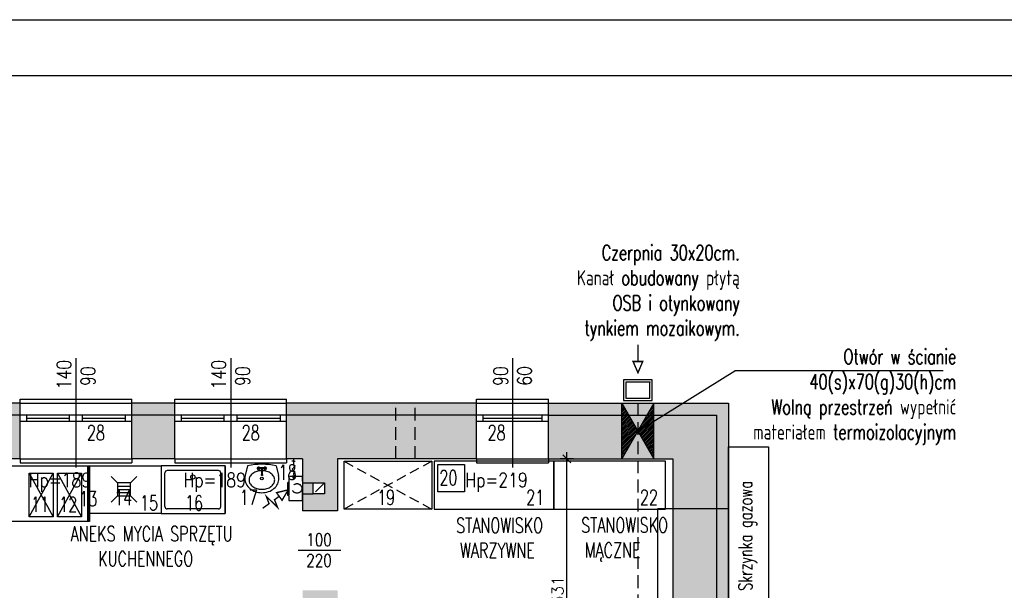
# Model space of a CAD drawing. Header units: millimetres. Extents: x 31969 to 285678, y -69766 to -1123.
# Tile 42 of 102: x 142723 to 143957, y -9769 to -9053. Entities that reach past the tile are written whole.
import ezdxf
from ezdxf.enums import TextEntityAlignment as Align
from ezdxf.lldxf.tags import DXFTag

# ---------------------------------------------------------------- set-up
doc = ezdxf.new("R2010")
doc.units = ezdxf.units.MM
doc.linetypes.add('HIDDEN', pattern=[0.375, 0.25, -0.125])
doc.linetypes.add('KRE_16_8', pattern=[24, 16, -8])
for name, color, linetype in [('a- wentylacja Łukasza 2', 118, 'Continuous'), ('a-biblioteka', 251, 'Continuous'), ('a-izolacja 1', 3, 'Continuous'), ('a-opis 1', 3, 'Continuous'), ('a-opis 2', 1, 'Continuous'), ('a-opis stolarki 1', 3, 'Continuous'), ('a-opis technologii 2', 12, 'Continuous'), ('a-przekrój 1', 3, 'Continuous'), ('a-stolarka okienna', 3, 'Continuous'), ('a-szkło', 4, 'Continuous'), ('a-szraf', 252, 'Continuous'), ('a-wentylacja', 3, 'Continuous'), ('a-wymiary', 11, 'Continuous'), ('a-wyposażenie', 84, 'Continuous'), ('a-ściany istniejące murowane', 6, 'Continuous')]:
    doc.layers.add(name, color=color, linetype=linetype)
doc.styles.add('MAREK', font='simplex.shx')
doc.styles.add('RS01507', font='romans.shx', dxfattribs={"width": 0.7, "height": 0.15})
doc.styles.add('WYMIAR', font='romans.shx', dxfattribs={"width": 0.8})
tags = doc.linetypes.add('DASHED', pattern=[0.75, 0.5, -0.25]).pattern_tags.tags
tags[6:7] = [DXFTag(74, 4), DXFTag(75, 0), DXFTag(340, '0'), DXFTag(46, 1.0), DXFTag(50, 0.0), DXFTag(44, 0.0), DXFTag(45, 0.0)]
tags[4:5] = [DXFTag(74, 4), DXFTag(75, 0), DXFTag(340, '0'), DXFTag(46, 1.0), DXFTag(50, 0.0), DXFTag(44, 0.0), DXFTag(45, 0.0)]
doc.dimstyles.new('MAREK', dxfattribs={"dimscale": 0.85, "dimtxt": 17, "dimasz": 12, "dimexe": 10, "dimexo": 0.625, "dimgap": 5, "dimtad": 1, "dimdec": 1, "dimdsep": 46, "dimtxsty": 'MAREK', "dimblk1": 'ARCHTICK', "dimblk2": 'ARCHTICK', "dimsah": 1, "dimcen": 2.5, "dimdle": 10, "dimadec": 0, "dimazin": 0, "dimtfac": 1, "dimtdec": 1, "dimtmove": 1, "dimatfit": 3, "dimldrblk": 'ARCHTICK', "dimfxl": 0, "dimtolj": 1, "dimtzin": 0, "dimarcsym": 0})

# ---------------------------------------------------------------- blocks, each defined once
blk = doc.blocks.new('_ARCHTICK')
at = {"color": 0, "linetype": 'ByBlock', "const_width": 0.15}
blk.add_lwpolyline([(-0.5, -0.5), (0.5, 0.5)], dxfattribs=at)
blk = doc.blocks.new('*D95')
at = {"layer": 'a-wymiary', "color": 0, "lineweight": -2, "ltscale": 100}
for p, q in [((143408.4, -9943.6), (143408.4, -9595.6)), ((143416.9, -9604.1), (143399.9, -9604.1)), ((143416.9, -9935.1), (143399.9, -9935.1))]:
    blk.add_line(p, q, dxfattribs=at)
at = {"layer": 'DEFPOINTS', "color": 0, "ltscale": 100}
for p in [(143408.4, -9604.1), (143417.9, -9604.1), (143417.9, -9935.1)]:
    blk.add_point(p, dxfattribs=at)
at = {"layer": 'a-wymiary', "color": 0, "lineweight": -2, "ltscale": 100, "xscale": 10.2, "yscale": 10.2, "zscale": 10.2}
for p, rotation in [((143408.4, -9604.1), 90), ((143408.4, -9935.1), 270)]:
    blk.add_blockref('_ARCHTICK', p, dxfattribs=dict(at, rotation=rotation))
at = {"layer": 'a-wymiary', "color": 0, "ltscale": 100, "insert": (143396.9, -9769.6), "char_height": 14.45, "attachment_point": 5, "rotation": 90, "style": 'MAREK'}
blk.add_mtext('\\A1;331', dxfattribs=at)

msp = doc.modelspace()

# ---------------------------------------------------------------- hatches: boundary and pattern name
at = {"layer": 'a- wentylacja Łukasza 2'}
h = msp.add_hatch(dxfattribs=at)
h.set_pattern_fill('LINE', color=256, scale=0.5, angle=45)
h.set_pattern_definition([(45, (-5, 0), (-1.122532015, 1.122532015), [])])
h.paths.add_polyline_path([(143497.43, -9569.1), (143486, -9549.1), (143477.43, -9549.1), (143477.43, -9604.1)])
h.paths.add_polyline_path([(143517.43, -9604.1), (143517.43, -9549.1), (143508.86, -9549.1), (143497.43, -9569.1)])
h.paths.add_polyline_path([(143508.86, -9549.1), (143517.43, -9549.1), (143517.43, -9534.1)])
h.paths.add_polyline_path([(143477.43, -9534.1), (143477.43, -9549.1), (143486, -9549.1)])
at = {"layer": 'a-szraf', "ltscale": 0.9}
h = msp.add_hatch(color=254, dxfattribs=at)
h.dxf.hatch_style = 1
h.paths.add_polyline_path([(142262.07, -9549.1), (142188.07, -9549.1), (142188.07, -9604.1), (142262.07, -9604.1)])
h.paths.add_polyline_path([(142262.07, -9534.1), (142188.07, -9534.1), (142188.07, -9549.1), (142262.07, -9549.1)])
h.paths.add_polyline_path([(142477.07, -9549.1), (142402.07, -9549.1), (142402.07, -9604.1), (142442.07, -9604.1), (142442.07, -9656.91), (142457.07, -9656.91), (142457.07, -9604.1), (142477.07, -9604.1)])
h.paths.add_polyline_path([(142477.07, -9534.1), (142402.07, -9534.1), (142402.07, -9549.1), (142477.07, -9549.1)])
h.paths.add_polyline_path([(142658.07, -9549.1), (142617.07, -9549.1), (142617.07, -9604.1), (142658.07, -9604.1)])
h.paths.add_polyline_path([(142682.07, -9549.1), (142658.07, -9549.1), (142658.07, -9604.1), (142682.07, -9604.1)])
h.paths.add_polyline_path([(142723.07, -9549.1), (142682.07, -9549.1), (142682.07, -9604.1), (142723.07, -9604.1)])
h.paths.add_polyline_path([(142723.07, -9534.1), (142682.07, -9534.1), (142682.07, -9549.1), (142723.07, -9549.1)])
h.paths.add_polyline_path([(142682.07, -9534.1), (142658.07, -9534.1), (142658.07, -9549.1), (142682.07, -9549.1)])
h.paths.add_polyline_path([(142658.07, -9534.1), (142617.07, -9534.1), (142617.07, -9549.1), (142658.07, -9549.1)])
h.paths.add_polyline_path([(142917.07, -9549.1), (142863.07, -9549.1), (142863.07, -9604.1), (142917.07, -9604.1)])
h.paths.add_polyline_path([(142917.07, -9534.1), (142863.07, -9534.1), (142863.07, -9549.1), (142917.07, -9549.1)])
h.paths.add_polyline_path([(143194.21, -9549.1), (143057.07, -9549.1), (143057.07, -9604.1), (143077.07, -9604.1), (143077.07, -9634.1), (143090.58, -9634.1), (143104.58, -9634.1), (143104.58, -9648.1), (143090.58, -9648.1), (143077.07, -9648.1), (143077.07, -9656.1), (143077.07, -9669.1), (143121.07, -9669.1), (143121.07, -9604.1), (143194.21, -9604.1)])
h.paths.add_polyline_path([(143218.21, -9549.1), (143194.21, -9549.1), (143194.21, -9604.1), (143218.21, -9604.1)])
h.paths.add_polyline_path([(143295.35, -9549.1), (143218.21, -9549.1), (143218.21, -9604.1), (143295.35, -9604.1)])
h.paths.add_polyline_path([(143295.35, -9534.1), (143218.21, -9534.1), (143218.21, -9549.1), (143295.35, -9549.1)])
h.paths.add_polyline_path([(143218.21, -9534.1), (143194.21, -9534.1), (143194.21, -9549.1), (143218.21, -9549.1)])
h.paths.add_polyline_path([(143194.21, -9534.1), (143057.07, -9534.1), (143057.07, -9549.1), (143194.21, -9549.1)])
h.paths.add_polyline_path([(143090.58, -9634.1), (143077.07, -9634.1), (143077.07, -9648.1), (143090.58, -9648.1)], flags=17)
h.paths.add_polyline_path([(143121.07, -9769.1), (143077.07, -9769.1), (143077.07, -10009.1), (143077.07, -10048.38), (143121.07, -10048.38), (143121.07, -10001.38), (143104.58, -10001.38), (143090.58, -10001.38), (143090.58, -9987.38), (143104.58, -9987.38), (143121.07, -9987.38), (143121.07, -9921.38), (143104.58, -9921.38), (143090.58, -9921.38), (143090.58, -9907.38), (143104.58, -9907.38), (143121.07, -9907.38)])
h.paths.add_polyline_path([(143121.07, -10048.38), (143077.07, -10048.38), (143077.07, -10157.1), (143071.31, -10157.1), (143071.31, -10201.1), (143121.07, -10201.1), (143121.07, -10186.1)])
h.paths.add_polyline_path([(143121.07, -9987.38), (143104.58, -9987.38), (143104.58, -10001.38), (143121.07, -10001.38)], flags=17)
h.paths.add_polyline_path([(143121.07, -9907.38), (143104.58, -9907.38), (143104.58, -9921.38), (143121.07, -9921.38)], flags=17)
h.paths.add_polyline_path([(143522.33, -10186.1), (143246.07, -10186.1), (143246.07, -10201.1), (143522.33, -10201.1)])
h.paths.add_polyline_path([(143596.07, -9666.47), (143541.07, -9666.47), (143541.07, -10186.1), (143522.33, -10186.1), (143522.33, -10201.1), (143541.07, -10201.1), (143541.07, -10211.1), (143596.07, -10211.1)])
h.paths.add_polyline_path([(143611.07, -9666.47), (143596.07, -9666.47), (143596.07, -10211.1), (143611.07, -10211.1)])
h.paths.add_polyline_path([(143596.07, -9549.1), (143529.78, -9549.1), (143517.43, -9556.73), (143517.43, -9604.1), (143541.07, -9604.1), (143541.07, -9666.47), (143596.07, -9666.47)])
h.paths.add_polyline_path([(143611.07, -9534.1), (143554.04, -9534.1), (143529.78, -9549.1), (143596.07, -9549.1), (143596.07, -9666.47), (143611.07, -9666.47)])
h.paths.add_polyline_path([(143554.04, -9534.1), (143517.43, -9534.1), (143517.43, -9549.1), (143529.78, -9549.1)])
h.paths.add_polyline_path([(143517.43, -9534.1), (143497.43, -9534.1), (143497.43, -9549.1), (143508.86, -9549.1)])
h.paths.add_polyline_path([(143497.43, -9534.1), (143477.43, -9534.1), (143486, -9549.1), (143497.43, -9549.1)])
h.paths.add_polyline_path([(143497.43, -9549.1), (143486, -9549.1), (143497.43, -9569.1)], flags=17)
h.paths.add_polyline_path([(143508.86, -9549.1), (143497.43, -9549.1), (143497.43, -9569.1)], flags=17)
h.paths.add_polyline_path([(143517.43, -9534.1), (143508.86, -9549.1), (143517.43, -9549.1)], flags=17)
h.paths.add_polyline_path([(143477.43, -9534.1), (143477.43, -9549.1), (143486, -9549.1)], flags=17)
h.paths.add_polyline_path([(143486, -9549.1), (143477.43, -9549.1), (143477.43, -9604.1), (143497.43, -9569.1)])
h.paths.add_polyline_path([(143517.43, -9556.73), (143497.43, -9569.1), (143517.43, -9604.1)])
h.paths.add_polyline_path([(143517.43, -9549.1), (143508.86, -9549.1), (143497.43, -9569.1), (143517.43, -9556.73)])
h.paths.add_polyline_path([(143497.43, -9569.1), (143497.43, -9604.1), (143517.43, -9604.1)], flags=17)
h.paths.add_polyline_path([(143497.43, -9569.1), (143477.43, -9604.1), (143497.43, -9604.1)], flags=17)
h.paths.add_polyline_path([(143036.81, -10157.1), (142854.07, -10157.1), (142838.07, -10157.1), (142838.07, -10201.1), (143036.81, -10201.1)])
h.paths.add_polyline_path([(143054.06, -10179.1), (143054.06, -10201.1), (143071.31, -10201.1)], flags=17)
h.paths.add_polyline_path([(143054.06, -10179.1), (143036.81, -10201.1), (143054.06, -10201.1)], flags=17)
h.paths.add_polyline_path([(143054.06, -10179.1), (143036.81, -10157.1), (143036.81, -10201.1)])
h.paths.add_polyline_path([(143054.06, -10157.1), (143036.81, -10157.1), (143054.06, -10179.1)], flags=17)
h.paths.add_polyline_path([(143071.31, -10157.1), (143054.06, -10157.1), (143054.06, -10179.1)], flags=17)
h.paths.add_polyline_path([(143071.31, -10157.1), (143054.06, -10179.1), (143071.31, -10201.1)])
h.paths.add_polyline_path([(142718.07, -10157.1), (142701.07, -10157.1), (142701.07, -10170.6), (142701.07, -10184.6), (142683.07, -10184.6), (142683.07, -10170.6), (142683.07, -10157.1), (142457.07, -10157.1), (142457.07, -10113.1), (142442.07, -10113.1), (142442.07, -10157.1), (142432.56, -10157.1), (142432.56, -10201.1), (142593.07, -10201.1), (142593.07, -10186.1), (142643.07, -10186.1), (142643.07, -10201.1), (142718.07, -10201.1)])
h.paths.add_polyline_path([(142701.07, -10157.1), (142683.07, -10157.1), (142683.07, -10170.6), (142701.07, -10170.6)], flags=17)
h.paths.add_polyline_path([(142359.56, -10157.1), (142251.79, -10157.1), (142237.07, -10171.82), (142237.07, -10201.1), (142359.56, -10201.1)])
h.paths.add_polyline_path([(142359.56, -10157.1), (142359.56, -10201.1), (142396.06, -10179.1)])
h.paths.add_polyline_path([(142396.06, -10157.1), (142359.56, -10157.1), (142396.06, -10179.1)], flags=17)
h.paths.add_polyline_path([(142432.56, -10157.1), (142396.06, -10157.1), (142396.06, -10179.1)], flags=17)
h.paths.add_polyline_path([(142432.56, -10157.1), (142396.06, -10179.1), (142432.56, -10201.1)])
h.paths.add_polyline_path([(142396.06, -10179.1), (142396.06, -10201.1), (142432.56, -10201.1)], flags=17)
h.paths.add_polyline_path([(142457.07, -9656.91), (142449.57, -9685.16), (142457.07, -9685.16)])
h.paths.add_polyline_path([(142442.07, -9656.91), (142442.07, -9685.16), (142449.57, -9685.16)], flags=17)
h.paths.add_polyline_path([(142457.07, -9656.91), (142442.07, -9656.91), (142449.57, -9685.16)])
h.paths.add_polyline_path([(142449.57, -9685.16), (142442.07, -9713.41), (142457.07, -9713.41)])
h.paths.add_polyline_path([(142449.57, -9685.16), (142442.07, -9685.16), (142442.07, -9713.41)])
h.paths.add_polyline_path([(142457.07, -9685.16), (142449.57, -9685.16), (142457.07, -9713.41)], flags=17)
h.paths.add_polyline_path([(142457.07, -9713.41), (142442.07, -9713.41), (142442.07, -9728.1), (142457.07, -9728.1)])
h.paths.add_polyline_path([(142400.46, -9823.47), (142444.43, -9823.47), (142444.43, -9766.47), (142400.46, -9766.47)], flags=9)
h = msp.add_hatch(color=254, dxfattribs=at)
h.dxf.hatch_style = 1
h.paths.add_polyline_path([(143529.78, -9549.1), (143517.43, -9549.1), (143517.43, -9556.73)])
h.paths.add_polyline_path([(143477.43, -9534.1), (143385.35, -9534.1), (143385.35, -9549.1), (143477.43, -9549.1)])
h.paths.add_polyline_path([(143477.43, -9549.1), (143385.35, -9549.1), (143385.35, -9604.1), (143477.43, -9604.1)])

# ---------------------------------------------------------------- linework, layer by layer
at = {"layer": 'a- wentylacja Łukasza 2'}
for p, q in [((143517.43, -9534.1), (143477.43, -9604.1)), ((143477.43, -9604.1), (143477.43, -9534.1)), ((143477.43, -9534.1), (143517.43, -9604.1)), ((143517.43, -9604.1), (143517.43, -9534.1))]:
    msp.add_line(p, q, dxfattribs=at)
at = {"layer": 'a- wentylacja Łukasza 2', "linetype": 'KRE_16_8'}
msp.add_line((143497.43, -9534.1), (143497.43, -9991.84), dxfattribs=at)
at = {"layer": 'a- wentylacja Łukasza 2', "ltscale": 0.5, "const_width": 1.74}
for points in [[(143497.56, -9460.94), (143497.56, -9481.88), (143491.4, -9481.88), (143497.56, -9495.97), (143503.54, -9481.88), (143497.56, -9481.88)], [(143027.11, -9666.03), (143035.11, -9660.25), (143031.7, -9651.13), (143045.73, -9664.91), (143041.97, -9655.3), (143047.82, -9651.07), (143051.39, -9656.01), (143059.12, -9642.9), (143044.49, -9646.46), (143047.82, -9651.07)]]:
    msp.add_lwpolyline(points, dxfattribs=at)
at = {"layer": 'a- wentylacja Łukasza 2', "linetype": 'KRE_16_8'}
for points in [[(143060.07, -9626.1), (143060.07, -9656.1), (143077.07, -9656.1), (143077.07, -9626.1)], [(143060.07, -9633.23), (143060.07, -9649.86), (143058.62, -9649.86), (143058.62, -9633.23)]]:
    msp.add_lwpolyline(points, close=True, dxfattribs=at)
msp.add_circle((143070.12, -9641.1), 6, dxfattribs=at)
msp.add_point((143074.04, -9636.76), dxfattribs=at)
at = {"layer": 'a-biblioteka'}
msp.add_line((142900.07, -9612.66), (142900.07, -9672.66), dxfattribs=at)
at = {"layer": 'a-biblioteka', "ltscale": 100}
msp.add_lwpolyline([(143611.07, -9589.1), (143661.07, -9589.1), (143661.07, -9789.1), (143611.07, -9789.1)], close=True, dxfattribs=at)
at = {"layer": 'a-izolacja 1'}
for p, q in [((142723.07, -9549.1), (142617.07, -9549.1)), ((142917.07, -9549.1), (142863.07, -9549.1)), ((143295.35, -9549.1), (143057.07, -9549.1)), ((143385.35, -9549.1), (143596.07, -9549.1)), ((143596.07, -9549.1), (143596.07, -10211.1))]:
    msp.add_line(p, q, dxfattribs=at)
at = {"layer": 'a-opis 1', "ltscale": 40}
for p in [(143497.43, -9569.1), (143880.21, -9493.82)]:
    msp.add_line(p, (143619.2, -9493.82), dxfattribs=at)
at = {"layer": 'a-opis 2', "ltscale": 2}
for points in [[(147393.33, -12023.13), (139893.33, -12023.13), (139893.33, -9053.13), (147393.33, -9053.13)], [(140143.33, -9123.13), (147323.33, -9123.13), (147323.33, -11953.13), (140143.33, -11953.13)]]:
    msp.add_lwpolyline(points, close=True, dxfattribs=at)
at = {"layer": 'a-opis stolarki 1'}
for p, q in [((142793.07, -9477.88), (142793.07, -9615.01)), ((142987.07, -9477.88), (142987.07, -9615.01)), ((143340.35, -9477.88), (143340.35, -9615.01)), ((143124.9, -9719.1), (143071.78, -9719.1)), ((143124.9, -9719.1), (143071.78, -9719.1))]:
    msp.add_line(p, q, dxfattribs=at)
at = {"layer": 'a-przekrój 1'}
for points in [[(143479.43, -9530.99), (143515.43, -9530.99), (143515.43, -9504.99), (143479.43, -9504.99)], [(143482.43, -9527.99), (143512.43, -9527.99), (143512.43, -9507.99), (143482.43, -9507.99)]]:
    msp.add_lwpolyline(points, close=True, dxfattribs=at)
msp.add_point((143512.43, -9507.99), dxfattribs=at)
at = {"layer": 'a-stolarka okienna', "ltscale": 40}
for p, q in [((142723.07, -9534.1), (142723.07, -9529.1)), ((142723.07, -9529.1), (142863.07, -9529.1)), ((142863.07, -9534.1), (142863.07, -9529.1)), ((142917.07, -9534.1), (142917.07, -9529.1)), ((142917.07, -9529.1), (143057.07, -9529.1)), ((143057.07, -9534.1), (143057.07, -9529.1)), ((143295.35, -9534.1), (143295.35, -9529.1)), ((143295.35, -9529.1), (143385.35, -9529.1)), ((143385.35, -9534.1), (143385.35, -9529.1)), ((142723.07, -9604.1), (142723.07, -9609.1)), ((142723.07, -9609.1), (142863.07, -9609.1)), ((142863.07, -9604.1), (142863.07, -9609.1)), ((142917.07, -9604.1), (142917.07, -9609.1)), ((142917.07, -9609.1), (143057.07, -9609.1)), ((143057.07, -9604.1), (143057.07, -9609.1)), ((143295.35, -9604.1), (143295.35, -9609.1)), ((143295.35, -9609.1), (143385.35, -9609.1)), ((143385.35, -9604.1), (143385.35, -9609.1))]:
    msp.add_line(p, q, dxfattribs=at)
at = {"layer": 'a-stolarka okienna', "linetype": 'DASHED', "lineweight": 25, "ltscale": 20}
for p, q in [((142723.07, -9534.1), (142863.07, -9534.1)), ((142917.07, -9534.1), (143057.07, -9534.1)), ((143295.35, -9534.1), (143385.35, -9534.1)), ((142723.07, -9604.1), (142863.07, -9604.1)), ((142917.07, -9604.1), (143057.07, -9604.1)), ((143295.35, -9604.1), (143385.35, -9604.1))]:
    msp.add_line(p, q, dxfattribs=at)
at = {"layer": 'a-stolarka okienna'}
for p, q in [((142863.07, -9549.1), (142723.07, -9549.1)), ((142731.3, -9557.1), (142731.3, -9549.1)), ((142784.85, -9557.1), (142784.85, -9549.1)), ((142801.3, -9557.1), (142801.3, -9549.1)), ((142855.3, -9557.1), (142855.3, -9549.1)), ((143057.07, -9549.1), (142917.07, -9549.1)), ((142925.3, -9557.1), (142925.3, -9549.1)), ((142978.85, -9557.1), (142978.85, -9549.1)), ((142995.3, -9557.1), (142995.3, -9549.1)), ((143049.3, -9557.1), (143049.3, -9549.1)), ((143385.35, -9549.1), (143295.35, -9549.1)), ((143303.57, -9557.1), (143303.57, -9549.1)), ((143377.57, -9557.1), (143377.57, -9549.1)), ((142863.07, -9557.1), (142723.3, -9557.1)), ((143057.07, -9557.1), (142917.3, -9557.1)), ((143385.35, -9557.1), (143295.57, -9557.1))]:
    msp.add_line(p, q, dxfattribs=at)
at = {"layer": 'a-stolarka okienna', "linetype": 'DASHED', "lineweight": 25, "ltscale": 40}
for p, q in [((143522.33, -10218.55), (143522.33, -9666.47)), ((143522.33, -9666.47), (143611.07, -9666.47))]:
    msp.add_line(p, q, dxfattribs=at)
at = {"layer": 'a-szkło', "ltscale": 2}
for p, q in [((142731.3, -9553.1), (142784.85, -9553.1)), ((142801.3, -9553.1), (142855.3, -9553.1)), ((142925.3, -9553.1), (142978.85, -9553.1)), ((142995.3, -9553.1), (143049.3, -9553.1)), ((143303.57, -9553.1), (143377.57, -9553.1))]:
    msp.add_line(p, q, dxfattribs=at)
at = {"layer": 'a-wentylacja', "linetype": 'KRE_16_8'}
for p, q in [((143194.21, -9604.1), (143194.21, -9534.1)), ((143218.21, -9604.1), (143218.21, -9534.1)), ((143077.07, -9634.1), (143090.58, -9634.1)), ((143104.58, -9634.1), (143090.58, -9648.1)), ((143077.07, -9648.1), (143090.58, -9648.1))]:
    msp.add_line(p, q, dxfattribs=at)
msp.add_lwpolyline([(143104.58, -9648.1), (143090.58, -9648.1), (143090.58, -9634.1), (143104.58, -9634.1)], close=True, dxfattribs=at)
at = {"layer": 'a-wyposażenie'}
for p, q in [((142810.07, -9682.66), (142808.07, -9612.66)), ((142810.07, -9612.66), (142808.07, -9682.66)), ((142980.07, -9612.66), (142900.07, -9612.66)), ((142980.07, -9612.66), (142980.07, -9672.66)), ((142980.07, -9672.66), (142980.07, -9612.66)), ((143008.29, -9612.6), (143005.18, -9625.01)), ((143043.97, -9612.6), (143047.08, -9625.01)), ((143065.74, -9607.08), (143063.72, -9607.11)), ((143067.73, -9612.95), (143063.96, -9616.83)), ((143065.68, -9603.1), (143065.79, -9611.07)), ((143065.74, -9607.08), (143067.75, -9607.05)), ((143065.79, -9611.07), (143067.73, -9612.95)), ((142734.41, -9621.83), (142764.41, -9676.83)), ((142734.41, -9676.83), (142764.41, -9621.83)), ((142769.8, -9621.83), (142799.8, -9676.83)), ((142769.8, -9676.83), (142799.8, -9621.83)), ((142837.22, -9626.26), (142845.22, -9634.26)), ((142861.22, -9634.26), (142869.22, -9626.26)), ((142904.58, -9663.75), (142904.58, -9621.75)), ((142971.58, -9618.75), (142907.58, -9618.75)), ((142974.58, -9663.75), (142974.58, -9621.75)), ((143025.65, -9615.26), (143022.93, -9615.46)), ((143025.65, -9616.65), (143022.93, -9616.44)), ((143025.43, -9623.93), (143025.43, -9624.42)), ((143025.65, -9615.95), (143025.65, -9623.93)), ((143029.33, -9615.46), (143026.61, -9615.26)), ((143026.61, -9615.95), (143026.61, -9623.93)), ((143029.33, -9616.44), (143026.61, -9616.65)), ((143026.83, -9623.93), (143026.83, -9624.42)), ((143067.84, -9620.6), (143063.96, -9616.83)), ((143064.45, -9625.46), (143067.55, -9625.42)), ((143066.05, -9629.33), (143064.45, -9625.46)), ((143065.96, -9622.54), (143067.84, -9620.6)), ((143065.96, -9622.54), (143066, -9625.44)), ((143066.05, -9629.33), (143067.55, -9625.42)), ((142861.22, -9634.26), (142845.22, -9634.26)), ((142845.22, -9634.26), (142845.22, -9650.26)), ((142845.22, -9638.26), (142861.22, -9638.26)), ((142861.22, -9650.26), (142861.22, -9634.26)), ((142837.22, -9658.26), (142845.22, -9650.26)), ((142845.22, -9642.26), (142861.22, -9642.26)), ((142845.22, -9646.26), (142861.22, -9646.26)), ((142845.22, -9650.26), (142861.22, -9650.26)), ((142861.22, -9650.26), (142869.22, -9658.26)), ((142900.07, -9672.66), (142980.07, -9672.66)), ((142971.58, -9666.75), (142907.58, -9666.75))]:
    msp.add_line(p, q, dxfattribs=at)
at = {"layer": 'a-wyposażenie', "linetype": 'HIDDEN', "ltscale": 50}
for p, q in [((143129.07, -9607.1), (143239.07, -9667.1)), ((143239.07, -9607.1), (143129.07, -9667.1))]:
    msp.add_line(p, q, dxfattribs=at)
at = {"layer": 'a-wyposażenie'}
for points in [[(142808.07, -9612.66), (142808.07, -9682.66), (142648.07, -9682.66), (142648.07, -9612.66)], [(142808.07, -9612.66), (142810.07, -9612.66), (142810.07, -9682.66), (142808.07, -9682.66)], [(142810.07, -9612.66), (142900.07, -9612.66), (142900.07, -9672.66), (142810.07, -9672.66)], [(143239.07, -9607.1), (143239.07, -9667.1), (143129.07, -9667.1), (143129.07, -9607.1)], [(143242.07, -9607.1), (143242.07, -9667.1), (143392.07, -9667.1), (143392.07, -9607.1)], [(143279.94, -9645.23), (143246.82, -9645.23), (143246.82, -9611.11), (143279.94, -9611.11)], [(143392.07, -9607.1), (143392.07, -9667.1), (143532.07, -9667.1), (143532.07, -9607.1)], [(142734.41, -9621.83), (142764.41, -9621.83), (142764.41, -9676.83), (142734.41, -9676.83)], [(142769.8, -9621.83), (142799.8, -9621.83), (142799.8, -9676.83), (142769.8, -9676.83)]]:
    msp.add_lwpolyline(points, close=True, dxfattribs=at)
for points in [[(143004.73, -9628.65, 0.1158364), (143006.29, -9635.31, 0.1040653), (143011, -9641.26, 0.0908401), (143017.77, -9645.08, 0.0832849), (143026.13, -9646.49, 0.0832849), (143034.49, -9645.08, 0.0908401), (143041.27, -9641.26, 0.1040653), (143045.97, -9635.31, 0.1158364), (143047.53, -9628.65, 0.0615936), (143047.08, -9625.01, 0.1040653)], [(143005.18, -9625.01, 0.0615936), (143004.73, -9628.65, 0.1158364)], [(143025.65, -9618.86, 0.0678853), (143019.79, -9619.79, 0.0842938), (143014.78, -9622.28, 0.1064579), (143011.21, -9626.28, 0.1300581), (143010.08, -9630.54, 0.1300581), (143011.21, -9634.81, 0.1064579), (143014.78, -9638.81, 0.0842938), (143019.79, -9641.29, 0.0733445), (143026.13, -9642.23, 0.0733445), (143032.48, -9641.29, 0.0842938), (143037.48, -9638.81, 0.1064579), (143041.05, -9634.81, 0.1300581), (143042.18, -9630.54, 0.1300581), (143041.05, -9626.28, 0.1064579), (143037.48, -9622.28, 0.0842938), (143032.48, -9619.79, 0.0678853), (143026.61, -9618.86, 0.0678853)], [(143026.61, -9623.45, -0.0091413), (143026.63, -9623.46, -0.1007965), (143026.78, -9623.68, -0.104546), (143026.83, -9623.93, -0.104546), (143026.78, -9624.18, -0.1007965), (143026.63, -9624.39, -0.0959107), (143026.4, -9624.53, -0.0927204), (143026.13, -9624.59, -0.0927204), (143025.86, -9624.53, -0.0959107), (143025.63, -9624.39, -0.1007965), (143025.48, -9624.18, -0.104546), (143025.43, -9623.93, -0.104546), (143025.48, -9623.68, -0.1007965), (143025.63, -9623.46, -0.0091413), (143025.65, -9623.45, -0.0927204)], [(143026.83, -9624.42, -0.104546), (143026.78, -9624.67, -0.1007965), (143026.63, -9624.89, -0.0959107), (143026.4, -9625.03, -0.0927204), (143026.13, -9625.08, -0.0927204), (143025.86, -9625.03, -0.0959107), (143025.63, -9624.89, -0.1007965), (143025.48, -9624.67, -0.104546), (143025.43, -9624.42, -0.104546)], [(143026.61, -9623.93, -0.104546), (143026.57, -9624.09, -0.1007965), (143026.47, -9624.23, -0.0959107), (143026.32, -9624.33, -0.0927204), (143026.13, -9624.36, -0.0927204), (143025.94, -9624.33, -0.0959107), (143025.79, -9624.23, -0.1007965), (143025.69, -9624.09, -0.104546), (143025.65, -9623.93, -0.104546)]]:
    msp.add_lwpolyline(points, format="xyb", dxfattribs=at)
for centre, radius in [((143021.92, -9615.95), 1.12), ((143030.34, -9615.95), 1.12), ((142939.58, -9626.78), 2.7), ((143026.13, -9628.61), 1.78)]:
    msp.add_circle(centre, radius, dxfattribs=at)
for centre, radius, start, end in [((143026.13, -9700.89), 90.08, 78.57881, 101.42119), ((143021.92, -9615.95), 1.69, 18.47955, 341.52045), ((143030.34, -9615.95), 1.69, 198.47955, 161.52045), ((142907.58, -9621.75), 3, 90, 180), ((142971.58, -9621.75), 3, 0, 90), ((143026.13, -9615.95), 0.843, 304.51811, 235.48189), ((143026.13, -9615.95), 0.478, 0, 180), ((142907.58, -9663.75), 3, 180, 270), ((142971.58, -9663.75), 3, 270, 0)]:
    msp.add_arc(centre, radius, start, end, dxfattribs=at)
at = {"layer": 'a-ściany istniejące murowane'}
for p, q in [((142723.07, -9534.1), (142617.07, -9534.1)), ((142723.07, -9604.1), (142723.07, -9534.1)), ((142863.07, -9604.1), (142863.07, -9534.1)), ((142917.07, -9534.1), (142863.07, -9534.1)), ((142917.07, -9604.1), (142917.07, -9534.1)), ((143057.07, -9604.1), (143057.07, -9534.1)), ((143295.35, -9534.1), (143057.07, -9534.1)), ((143295.35, -9604.1), (143295.35, -9534.1)), ((143385.35, -9604.1), (143385.35, -9534.1)), ((143385.35, -9534.1), (143611.07, -9534.1)), ((143611.07, -9534.1), (143611.07, -10211.1)), ((142723.07, -9604.1), (142617.07, -9604.1)), ((142917.07, -9604.1), (142863.07, -9604.1)), ((143077.07, -9604.1), (143057.07, -9604.1)), ((143077.07, -9604.1), (143077.07, -9669.1)), ((143121.07, -9604.1), (143121.07, -9669.1)), ((143295.35, -9604.1), (143121.07, -9604.1)), ((143385.35, -9604.1), (143541.07, -9604.1)), ((143541.07, -9604.1), (143541.07, -10186.1)), ((143121.07, -9669.1), (143077.07, -9669.1))]:
    msp.add_line(p, q, dxfattribs=at)

# ---------------------------------------------------------------- texts
at = {"layer": 'a-biblioteka', "ltscale": 100, "style": 'RS01507', "width": 0.7}
msp.add_text('Skrzynka gazowa', height=17.1027, rotation=90, dxfattribs=at).set_placement((143632.2, -9769.56), align=Align.MIDDLE_LEFT)
at = {"layer": 'a-opis 1', "ltscale": 40, "insert": (143625.22, -9455.68), "char_height": 18.9125, "width": 239.9917, "attachment_point": 9, "style": 'RS01507'}
msp.add_mtext('Czerpnia 30x20cm. Kanał obudowany płytą OSB i otynkowany tynkiem mozaikowym.', dxfattribs=at)
at = {"layer": 'a-opis 1', "ltscale": 40, "insert": (143896.49, -9586.11), "char_height": 18.9125, "attachment_point": 9, "style": 'RS01507'}
msp.add_mtext_dynamic_manual_height_columns('\\pt94.563;Otwór w ścianie \\P40(s)x70(g)30(h)cm\\PWolną przestrzeń wypełnić materiałem termoizolacyjnym', width=287.564, gutter_width=12.5, heights=[0], dxfattribs=at)
at = {"layer": 'a-opis stolarki 1', "char_height": 18, "width": 35.8438, "attachment_point": 7, "rotation": 90, "style": 'WYMIAR'}
for s, insert in [('{\\W0.995659; }\\P 140\\P{\\W0.34804; }90', (142817.05, -9516.88)), ('{\\W0.995659; }\\P 140\\P{\\W0.34804; }90', (143011.05, -9516.88)), ('{\\W0.995659; }\\P{\\W0.34804; }90\\P{\\W0.367088; }60', (143364.33, -9516.88))]:
    msp.add_mtext(s, dxfattribs=dict(at, insert=insert))
at = {"layer": 'a-opis stolarki 1', "attachment_point": 9, "style": 'WYMIAR'}
for s, insert, char_height, width in [('Hp=189', (142812.18, -9645.41), 18, 35.8438), ('Hp=189', (143006.18, -9645.41), 18, 35.8438), ('Hp=219', (143359.45, -9645.41), 18, 35.8438), ('\\P100\\P220', (143113.79, -9739.3), 15.6, 31.0646)]:
    msp.add_mtext(s, dxfattribs=dict(at, insert=insert, char_height=char_height, width=width))
at = {"layer": 'a-opis technologii 2', "ltscale": 40, "style": 'RS01507', "width": 0.7}
for s, p in [('28', (142806.8, -9580.65)), ('28', (143000.8, -9580.65)), ('28', (143309.07, -9580.65)), ('18', (143047.03, -9630.31)), ('20', (143248.6, -9637.2)), ('11', (142736.72, -9670.28)), ('12', (142772.1, -9670.28)), ('13', (142797.24, -9663.56)), ('14', (142840.93, -9662.11)), ('15', (142873.38, -9668.62)), ('16', (142929.81, -9668.62)), ('17', (142998.3, -9661.75)), ('19', (143170.52, -9661.75)), ('21', (143357.48, -9661.75)), ('22', (143500.01, -9661.75))]:
    msp.add_text(s, height=18.813, dxfattribs=at).set_placement(p)
at = {"layer": 'a-opis technologii 2', "color": 144, "ltscale": 40, "char_height": 18.813, "attachment_point": 1, "style": 'RS01507'}
for s, width, insert in [('{\\W0.363771; }ANEKS MYCIA SPRZĘTU \\P{\\W3.0471; }KUCHENNEGO', 242.5787, (142781.65, -9688.62)), ('{\\W0.187414; }STANOWISKO \\P{\\W0.604081; }WARZYWNE', 124.3193, (143266.72, -9678.08)), ('STANOWISKO \\P{\\W0.350241; }MĄCZNE', 87.176, (143426.32, -9677.78))]:
    msp.add_mtext_dynamic_manual_height_columns(s, width=width, gutter_width=12.5, heights=[0], dxfattribs=dict(at, insert=insert))
at = {"layer": 'a-wyposażenie', "flags": 9}
for tag, p, s in [('FU_COLD', (142923.38, -9613.59), '1.5'), ('FU_HOT', (142923.38, -9613.63), '1.5'), ('FU_WASTE', (142923.38, -9613.67), '1.0'), ('FU_TOTAL', (142923.38, -9613.72), '2.0'), ('FIXT_CODE', (142923.38, -9613.76), '10')]:
    msp.add_attdef(tag, p, s, height=0.0178, dxfattribs=at)

# ---------------------------------------------------------------- dimensions: what is measured, and where the dimension line sits
at = {"layer": 'a-wymiary', "ltscale": 100}
dim = msp.add_linear_dim(base=(143408.4, -9604.1), p1=(143417.88, -9935.1), p2=(143417.88, -9604.1), angle=90, dimstyle='MAREK', dxfattribs=at)
dim.commit()
dim.dimension.update_dxf_attribs({"geometry": '*D95', "text_midpoint": (143396.92, -9769.6)})

doc.saveas('drawing.dxf')
